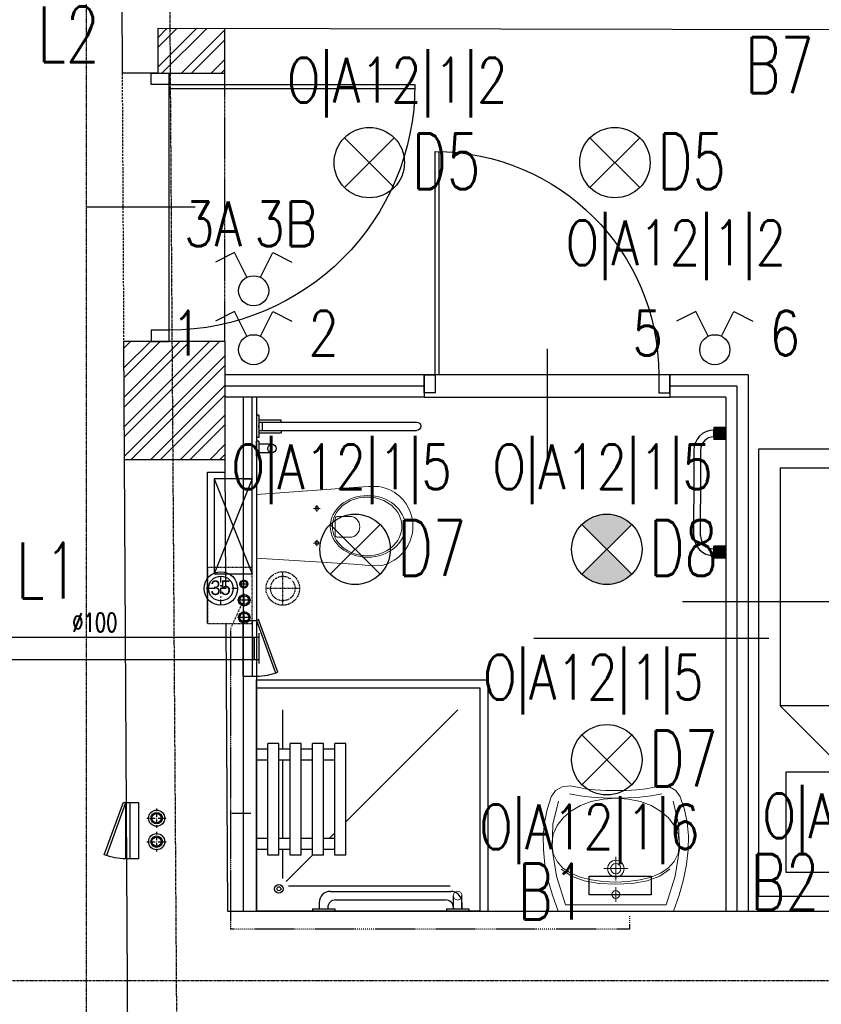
# Model space of a CAD drawing. Header units: inches. Extents: x -281236 to -70395, y 38777 to 102341.
# Tile 182 of 244: x -139046 to -138687, y 59046 to 59487. Entities that reach past the tile are written whole.
import ezdxf
from ezdxf.enums import TextEntityAlignment as Align

# ---------------------------------------------------------------- set-up
doc = ezdxf.new("R2010")
doc.units = ezdxf.units.IN
doc.header["$MEASUREMENT"] = 0
for name, pattern in [('00-inst$0$DASHDOT', [1, 0.5, -0.25, 0, -0.25]), ('CENTER', [2, 1.25, -0.25, 0.25, -0.25]), ('DASHDOT', [1, 0.5, -0.25, 0, -0.25]), ('DASHED', [0.75, 0.5, -0.25]), ('DASHED2', [0.375, 0.25, -0.125]), ('DIVIDE', [31.75, 12.7, -6.35, 0, -6.35, 0, -6.35])]:
    doc.linetypes.add(name, pattern=pattern)
doc.layers.get('0').update_dxf_attribs({"color": 101})
for name, color, linetype in [('Drz---drzwi', 5, 'Continuous'), ('E-90', 6, 'Continuous'), ('E-OPIS-POM', 6, 'Continuous'), ('E35', 6, 'Continuous'), ('Ins-kan', 54, 'Continuous'), ('Ins-went', 141, 'Continuous'), ('Ins-wod', 152, 'Continuous'), ('Mco-piony', 10, 'Continuous'), ('Mw-wc-rury', 160, 'DASHDOT'), ('Os-osie glowne', 8, 'CENTER'), ('piony_K_nr', 240, 'Continuous'), ('Sc-cegla pelna', 32, 'Continuous'), ('Sc-cegla pelna-hatch', 8, 'Continuous'), ('Sc-gazobeton', 45, 'Continuous'), ('Sc-gk', 120, 'Continuous'), ('Sc-gk-hatch', 8, 'Continuous'), ('Sc-nad', 5, 'DASHED2'), ('Sc-nadproza kon', 5, 'DASHED2'), ('stelaż_wc', 64, 'Continuous'), ('Suf-widok', 8, 'Continuous'), ('W-otwor-strop', 126, 'Continuous'), ('Wyp-grzejniki', 56, 'Continuous'), ('Wyp-meble', 155, 'Continuous'), ('Wyp-sanitar', 131, 'Continuous')]:
    doc.layers.add(name, color=color, linetype=linetype)
doc.styles.add('ROMANS', font='romans', dxfattribs={"width": 0.85})
doc.styles.add('tab-bud$0$ROMANS', font='romans', dxfattribs={"width": 0.7})
doc.styles.add('TYTUL2', font='ARIAL.TTF')
doc.linetypes.add('BATTING', pattern='A,0.0001,-0.1,[134,ltypeshp.shx,S=0.1,R=0,X=-0.1,Y=0],-0.2,[134,ltypeshp.shx,S=0.1,R=180,X=0.1,Y=0],-0.1', length=0.4001)
pattern_1 = [(45, (2.823071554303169e-09, 7.275957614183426e-12), (-6.629126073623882, 6.629126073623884), []), (45, (4.419417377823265, 7.275957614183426e-12), (-6.629126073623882, 6.629126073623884), [])]

# ---------------------------------------------------------------- blocks, each defined once
blk = doc.blocks.new('loz033')
blk.add_lwpolyline([(0, 200), (100, 200), (100, 0), (0, 0)], close=True)
for points in [[(86.95023490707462, 164.8447571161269), (86.95023490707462, 189.432731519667), (12.36357108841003, 189.432731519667), (12.36357108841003, 144.4367480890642), (39.3564732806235, 144.4367480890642)], [(9.764482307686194, 114.8447571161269), (59.76448230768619, 164.8447571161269)], [(59.76448230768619, 164.8447571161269), (59.76448230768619, 114.8447571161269), (9.764482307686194, 114.8447571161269)], [(59.76448230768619, 164.8447571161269), (92.63855321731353, 164.8447571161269), (92.63855321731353, 8.301362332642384)], [(9.764482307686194, 8.301362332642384), (9.764482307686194, 114.8447571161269)], [(9.764482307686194, 8.301362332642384), (92.63855321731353, 8.301362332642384)]]:
    blk.add_lwpolyline(points)
blk = doc.blocks.new('_0630_BRODZIK_NIEPELNOSPRAWNI')
for p, q in [((27.5145487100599, -5), (27.5145487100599, 0)), ((32.5145487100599, -5), (32.5145487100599, 0)), ((67.5145487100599, -5.000000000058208), (67.5145487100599, -5.820766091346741e-11)), ((72.5145487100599, -5.000000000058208), (72.5145487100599, -5.820766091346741e-11)), ((25.0145487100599, -10), (25.0145487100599, -5)), ((25.0145487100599, -5), (75.0145487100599, -5)), ((75.0145487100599, -10), (75.0145487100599, -5)), ((27.5145487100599, -11.55817966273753), (14.61417230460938, -11.55817966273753)), ((25.0145487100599, -10), (75.0145487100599, -10)), ((27.5145487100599, -15), (27.5145487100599, -10)), ((32.5145487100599, -15), (32.5145487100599, -10)), ((67.5145487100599, -11.55817966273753), (32.5145487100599, -11.55817966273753)), ((67.5145487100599, -15.00000000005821), (67.5145487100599, -10.00000000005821)), ((72.5145487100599, -15.00000000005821), (72.5145487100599, -10.00000000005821)), ((90.02909742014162, -11.55817966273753), (72.5145487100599, -11.55817966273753)), ((11.24549740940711, -86.65147187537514), (11.24549740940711, -14.30211374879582)), ((25.0145487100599, -25.01347514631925), (13.26359198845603, -13.26302274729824)), ((25.0145487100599, -20), (25.0145487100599, -15)), ((25.0145487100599, -15), (75.0145487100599, -15)), ((75.0145487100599, -20), (75.0145487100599, -15)), ((25.0145487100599, -20), (75.0145487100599, -20)), ((27.5145487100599, -25), (27.5145487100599, -20)), ((32.5145487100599, -25), (32.5145487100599, -20)), ((67.5145487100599, -25.00000000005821), (67.5145487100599, -20.00000000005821)), ((72.5145487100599, -25.00000000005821), (72.5145487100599, -20.00000000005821)), ((1.049999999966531, -25), (0.04999999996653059, -25)), ((1.049999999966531, -25), (1.049999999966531, -35)), ((25.0145487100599, -30), (25.0145487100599, -25)), ((25.0145487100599, -25), (75.0145487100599, -25)), ((75.0145487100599, -30), (75.0145487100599, -25)), ((3.849999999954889, -28.10000000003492), (1.049999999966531, -28.10000000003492)), ((25.0145487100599, -30), (75.0145487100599, -30)), ((27.5145487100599, -35), (27.5145487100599, -30)), ((32.50521209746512, -35), (32.50521209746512, -30)), ((32.5145487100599, -35), (32.5145487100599, -30)), ((67.5145487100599, -35.00000000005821), (67.5145487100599, -30.00000000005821)), ((72.5145487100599, -35.00000000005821), (72.5145487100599, -30.00000000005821)), ((1.049999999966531, -35), (0.04999999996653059, -35)), ((1.549999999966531, -31.90000000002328), (1.049999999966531, -31.90000000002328)), ((8.849999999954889, -33.10000000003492), (8.849999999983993, -86.90000000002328)), ((25.0145487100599, -40), (25.0145487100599, -35)), ((25.0145487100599, -35), (75.0145487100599, -35)), ((32.5145487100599, -32.51315326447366), (32.50521209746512, -32.50381705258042)), ((35.00150217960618, -35), (32.5145487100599, -32.51315326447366)), ((75.0145487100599, -40), (75.0145487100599, -35)), ((5.049999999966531, -35.40000000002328), (5.049999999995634, -84.60000000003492)), ((25.0145487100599, -40), (75.0145487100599, -40)), ((90.02909742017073, -90.02523358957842), (40.00171677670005, -40)), ((1.049999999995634, -85.00000000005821), (0.04999999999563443, -85.00000000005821)), ((1.049999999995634, -85.00000000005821), (1.049999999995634, -95.00000000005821)), ((1.049999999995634, -88.10000000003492), (6.949999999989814, -88.07500000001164)), ((1.549999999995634, -88.10000000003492), (1.049999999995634, -88.10000000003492)), ((1.049999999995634, -91.90000000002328), (6.949999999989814, -91.92500000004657)), ((3.849999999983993, -91.90000000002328), (1.049999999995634, -91.90000000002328))]:
    blk.add_line(p, q)
blk.add_lwpolyline([(0, 0), (100.0000000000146, 0), (100.0000000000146, -100), (0, -100)], close=True)
at = {"linetype": 'DASHED', "ltscale": 0.5}
blk.add_lwpolyline([(103.5000000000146, 0), (103.5000000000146, -103.5), (0, -103.5)], dxfattribs=at)
for points in [[(100.0000000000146, 0), (103.5000000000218, 0)], [(1.049999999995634, -95.00000000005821), (0.0458230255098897, -95.00048435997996)], [(0, -100), (0, -103.5)]]:
    blk.add_lwpolyline(points)
at = {"const_width": 0.35}
blk.add_lwpolyline([(6.949999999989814, -88.07500000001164, 1), (6.949999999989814, -91.92500000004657, 1)], format="xyb", close=True, dxfattribs=at)
for radius in [1.900505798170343, 0.900505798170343]:
    blk.add_circle((9.999999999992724, -10.0000000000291), radius)
for centre, radius, start, end in [((3.849999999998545, -33.10000000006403), 5, 0, 90), ((1.550000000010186, -35.40000000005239), 3.5, 0, 90), ((1.549999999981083, -84.60000000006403), 3.5, 270, 0), ((3.849999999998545, -86.90000000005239), 5, 270, 0)]:
    blk.add_arc(centre, radius, start, end)
blk = doc.blocks.new('_0630_UMYWALKA_NIEPEŁNOSPRAWNY')
at = {"lineweight": 0}
for points in [[(0, -54.0117386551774), (4.599899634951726, -54.03674748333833), (9.416254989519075, -54.29201000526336), (13.64059101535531, -54.72405907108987), (16.46227673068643, -55.27985871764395), (20.39814885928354, -56.01028897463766), (23.99252112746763, -55.5847077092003), (26.92674656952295, -53.96646405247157), (28.8839029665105, -51.11890713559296), (30.72118946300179, -45.50830589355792), (31.91600778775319, -39.68512961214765), (32.47223862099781, -33.64420405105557), (32.39333145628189, -27.38078615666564), (31.68402934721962, -20.88927050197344), (30.34691941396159, -14.16534522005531), (28.38674471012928, -7.203836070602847), (25.80695472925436, 0), (0, 0), (-25.80729967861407, 0), (-28.38717589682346, -7.203836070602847), (-30.34747995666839, -14.16534522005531), (-31.68441741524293, -20.88927050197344), (-32.39406447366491, -27.38078615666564), (-32.47279916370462, -33.64420405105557), (-31.91665456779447, -39.68512961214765), (-30.72183624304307, -45.50830589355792), (-28.88454974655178, -51.11890713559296), (-26.92726399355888, -53.96646405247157), (-23.99286607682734, -55.5847077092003), (-20.39892499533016, -56.01028897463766), (-16.46270791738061, -55.27985871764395), (-13.6410222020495, -54.72405907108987), (-9.417117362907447, -54.29201000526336), (-4.600330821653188, -54.03674748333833), (0, -54.0117386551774)], [(0, -5.72486571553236), (0.6799814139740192, -5.862845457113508), (1.236643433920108, -6.238409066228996), (1.612207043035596, -6.795071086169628), (1.750617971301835, -7.475483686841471), (1.612207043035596, -8.155896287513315), (1.236643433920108, -8.712558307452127), (0.6799814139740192, -9.088121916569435), (0, -9.226532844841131), (-0.6804126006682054, -9.088121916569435), (-1.237074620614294, -8.712558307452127), (-1.613069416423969, -8.155896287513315), (-1.751049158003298, -7.475483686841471), (-1.613069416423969, -6.795071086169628), (-1.237074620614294, -6.238409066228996), (-0.6804126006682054, -5.862845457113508), (0, -5.72486571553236)], [(0, -15.26228416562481), (1.45741102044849, -15.55764704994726), (2.65007341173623, -16.3631037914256), (3.455530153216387, -17.55576618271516), (3.75132422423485, -19.01360838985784), (3.455530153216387, -20.47145059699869), (2.65007341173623, -21.66411298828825), (1.45741102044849, -22.46913854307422), (0, -22.76493261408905), (-1.458273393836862, -22.46913854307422), (-2.650935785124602, -21.66411298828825), (-3.455961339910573, -20.47145059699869), (-3.751755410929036, -19.01360838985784), (-3.455961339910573, -17.55576618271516), (-2.650935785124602, -16.3631037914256), (-1.458273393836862, -15.55764704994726), (0, -15.26228416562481)], [(0, -16.7127961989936), (0.8938500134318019, -16.89389460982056), (1.62557383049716, -17.38803455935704), (2.119282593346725, -18.11932718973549), (2.300812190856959, -19.01360838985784), (2.119282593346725, -19.90788958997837), (1.62557383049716, -20.63918222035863), (0.8938500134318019, -21.13289098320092), (0, -21.31442058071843), (-0.8942812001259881, -21.13289098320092), (-1.626005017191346, -20.63918222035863), (-2.119713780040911, -19.90788958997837), (-2.301243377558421, -19.01360838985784), (-2.119713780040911, -18.11932718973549), (-1.626005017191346, -17.38803455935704), (-0.8942812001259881, -16.89389460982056), (0, -16.7127961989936)]]:
    blk.add_lwpolyline(points, close=True, dxfattribs=at)
for points in [[(25.67371804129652, -49.28205182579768), (28.13622524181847, -38.98402005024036), (28.45228508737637, -27.73996467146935), (26.58697145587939, -15.64647150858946), (22.50665178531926, -2.800988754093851), (0, -2.800988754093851), (-22.50729856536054, -2.800988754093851), (-26.5875751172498, -15.64647150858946), (-28.45275939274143, -27.73996467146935), (-28.13691514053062, -38.98402005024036), (-25.67414922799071, -49.28205182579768)], [(0, -10.72835609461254), (0, -4.223042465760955)], [(-3.252872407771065, -7.475483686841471), (3.252441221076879, -7.475483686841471)], [(-28.44758515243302, -30.13650030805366), (-27.85733368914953, -25.83196355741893), (-26.16923778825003, -22.21948144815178), (-23.50734986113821, -19.26197192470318), (-19.99585167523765, -16.9240776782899), (-15.75858004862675, -15.16871665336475), (-10.91980298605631, -13.9596691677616), (-5.60370225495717, -13.26114672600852), (0.06597156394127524, -13.03606727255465), (5.73521419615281, -13.26114672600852), (11.05174611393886, -13.9596691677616), (15.8905231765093, -15.16871665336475), (20.12736361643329, -16.9240776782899), (23.63894803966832, -19.26197192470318), (26.30066349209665, -22.21948144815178), (27.98875939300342, -25.83196355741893), (28.5794851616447, -30.13650030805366)], [(-24.25731287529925, -18.74152958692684), (-19.75102387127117, -15.71287425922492), (-14.00796207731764, -13.62765541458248), (-7.309045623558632, -12.42335098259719), (0.06597156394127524, -12.03571414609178), (7.440557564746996, -12.42335098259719), (14.13947401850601, -13.62765541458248), (19.88244957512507, -15.71287425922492), (24.38878169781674, -18.74152958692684)], [(-0.0004311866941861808, -24.2645999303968), (-0.0004311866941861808, -13.76261684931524)], [(5.341109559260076, -19.01360838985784), (-5.341540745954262, -19.01360838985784)], [(-28.44758515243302, -30.13650030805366), (-27.86082630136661, -34.41559704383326), (-26.18187155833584, -38.32602915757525), (-23.53291923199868, -41.80570576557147), (-20.03616763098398, -44.79253598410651), (-15.81377194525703, -47.22356655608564), (-10.98793048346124, -49.03713778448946), (-5.681315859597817, -50.17115878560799), (-0.01509153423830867, -50.56310748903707), (5.658031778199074, -50.17115878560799), (10.98361861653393, -49.03713778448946), (15.83490009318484, -47.22356655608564), (20.08683206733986, -44.79253598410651), (23.6135080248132, -41.80570576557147), (26.28815907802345, -38.32602915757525), (27.98530989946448, -34.41559704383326), (28.5794851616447, -30.13650030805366)], [(20.64392527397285, -52.50560353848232), (15.93666015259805, -51.6337440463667), (10.85555616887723, -51.0779443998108), (5.511428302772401, -50.7403252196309), (0.01509153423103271, -50.52343831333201), (-5.481245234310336, -50.7403252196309), (-10.82537310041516, -51.0779443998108), (-15.90647708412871, -51.6337440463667), (-20.61369908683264, -52.50560353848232)]]:
    blk.add_lwpolyline(points, dxfattribs=at)
at = {"lineweight": 0, "const_width": 0.2824945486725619}
for points in [[(-0.1276312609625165, -20.35201188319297), (-0.1276312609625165, -20.35201188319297)], [(-0.07459529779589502, -21.39332774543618), (-0.07459529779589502, -21.39332774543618)]]:
    blk.add_lwpolyline(points, dxfattribs=at)
blk = doc.blocks.new('_0630_DRZWI_100')
at = {"ltscale": 25}
for p, q in [((-4, -5), (-4, 0)), ((-4, 0), (-4, -5)), ((4, 0), (-4, 0)), ((4, -5), (4, 0)), ((4, -5), (4, 0)), ((-4, -105), (-4, -5)), ((-4, -5), (4, -5)), ((-15.69999999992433, -55), (32.89999999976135, -55)), ((-4, -105), (4, -105)), ((-4, -110), (-4, -105)), ((4, -105), (4, -110)), ((4, -105), (4, -110)), ((4, -110), (-4, -110))]:
    blk.add_line(p, q, dxfattribs=at)
at = {"ltscale": 7}
for p, q in [((-4, -5), (-104, -4.999999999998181)), ((-4, -6.799999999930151), (-103.9837986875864, -6.799999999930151))]:
    blk.add_line(p, q, dxfattribs=at)
blk.add_arc((-4, -5), 100, 180, 270)
blk = doc.blocks.new('_GJKHGJ')
at = {"ltscale": 25}
for p, q in [((-8, -5), (-8, 0)), ((-8, 0), (-8, -5)), ((0, 0), (-8, 0)), ((0, -5), (0, 0)), ((0, -5), (0, 0)), ((-8, -115), (-7.999999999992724, -4.999999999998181)), ((-8, -5), (0, -5)), ((-19.69999999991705, -60), (28.89999999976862, -60)), ((-8, -115), (0, -115)), ((-8, -120), (-8, -115)), ((0, -115), (0, -120)), ((0, -115), (0, -120)), ((0, -120), (-8, -120))]:
    blk.add_line(p, q, dxfattribs=at)
at = {"ltscale": 7}
for p, q in [((-8, -5), (-118, -4.999999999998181)), ((-8, -6.799999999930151), (-117.985271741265, -6.799999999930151))]:
    blk.add_line(p, q, dxfattribs=at)
blk.add_arc((-8, -5), 110, 180, 270)
blk = doc.blocks.new('_0630_WC_NIEPEŁNOSPRAWNY')
at = {"lineweight": 0}
for p, q in [((-14.26044946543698, 0), (-17.49471912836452, -45.69999999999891)), ((-14.26044946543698, 0), (14.26044946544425, 0)), ((14.26044946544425, 0), (17.1525273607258, -45.70464459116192)), ((-8.009799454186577, -26.98395776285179), (-8.009799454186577, -25.53926559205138)), ((7.490200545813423, -26.98395776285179), (7.490200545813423, -25.53926559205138)), ((-8.009799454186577, -26.98395776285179), (-9.420152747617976, -26.98395776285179)), ((-8.009799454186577, -26.98395776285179), (-6.526574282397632, -26.98395776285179)), ((-8.009799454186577, -26.98395776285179), (-8.009799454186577, -28.40553939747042)), ((7.490200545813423, -26.98395776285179), (6.079847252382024, -26.98395776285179)), ((7.490200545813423, -26.98395776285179), (8.973425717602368, -26.98395776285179)), ((7.490200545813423, -26.98395776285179), (7.490200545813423, -28.40553939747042)), ((-3.49908735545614, -35.21439024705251), (4.000928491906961, -35.21439024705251)), ((-4.440070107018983, -36.51248908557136), (-4.440070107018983, -41.76659104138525)), ((4.941911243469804, -36.51248908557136), (4.941911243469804, -41.76659104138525)), ((-17.49471912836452, -45.69999999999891), (-17.82067442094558, -50.14040847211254)), ((17.1525273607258, -45.70464459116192), (17.52067442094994, -50.14040847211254)), ((-17.82067442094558, -50.14040847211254), (-17.76542065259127, -54.69174354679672)), ((17.52067442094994, -50.14040847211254), (17.46542065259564, -54.69174354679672)), ((-17.76542065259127, -54.69174354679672), (-17.50824460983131, -56.08355764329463)), ((-17.50824460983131, -56.08355764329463), (-17.11556934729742, -57.5270070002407)), ((17.50824460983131, -56.08355764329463), (17.1155693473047, -57.5270070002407)), ((17.46542065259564, -54.69174354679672), (17.50824460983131, -56.08355764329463)), ((-17.11556934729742, -57.5270070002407), (-16.60128430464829, -58.93290689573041)), ((-16.60128430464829, -58.93290689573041), (-15.96901805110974, -60.29133791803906)), ((-15.96901805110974, -60.29133791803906), (-15.22323157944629, -61.59271557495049)), ((-15.22323157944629, -61.59271557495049), (-14.36918683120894, -62.82785791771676)), ((15.22323157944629, -61.59271557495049), (14.36918683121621, -62.82785791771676)), ((15.96901805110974, -60.29133791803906), (15.22323157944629, -61.59271557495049)), ((16.60128430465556, -58.93290689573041), (15.96901805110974, -60.29133791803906)), ((17.1155693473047, -57.5270070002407), (16.60128430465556, -58.93290689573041)), ((-14.36918683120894, -62.82785791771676), (-13.41290957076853, -63.98805032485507)), ((-13.41290957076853, -63.98805032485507), (-11.77135984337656, -65.59644362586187)), ((-11.77135984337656, -65.59644362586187), (-10.00146959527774, -66.94005631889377)), ((11.77135984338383, -65.59644362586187), (10.00146959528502, -66.94005631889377)), ((13.41290957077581, -63.98805032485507), (11.77135984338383, -65.59644362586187)), ((14.36918683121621, -62.82785791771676), (13.41290957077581, -63.98805032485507)), ((-10.00146959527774, -66.94005631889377), (-8.710203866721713, -67.72472016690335)), ((-8.710203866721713, -67.72472016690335), (-6.538240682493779, -68.77378328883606)), ((-6.538240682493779, -68.77378328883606), (-5.069820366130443, -69.2455219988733)), ((-5.069820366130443, -69.2455219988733), (-3.019381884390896, -69.72479742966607)), ((-3.019381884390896, -69.72479742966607), (-1.515462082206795, -69.92252014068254)), ((-1.515462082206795, -69.92252014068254), (0, -69.99537917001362)), ((1.515462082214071, -69.92252014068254), (0, -69.99537917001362)), ((3.019381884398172, -69.72479742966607), (1.515462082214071, -69.92252014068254)), ((5.069820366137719, -69.2455219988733), (3.019381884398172, -69.72479742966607)), ((6.538240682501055, -68.77378328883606), (5.069820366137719, -69.2455219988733)), ((8.710203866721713, -67.72472016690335), (6.538240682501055, -68.77378328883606)), ((10.00146959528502, -66.94005631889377), (8.710203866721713, -67.72472016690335))]:
    blk.add_line(p, q, dxfattribs=at)
for centre, radius, start, end in [((-3.244368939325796, -36.38913916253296), 1.202046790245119, 102.2339496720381, 185.8898644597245), ((3.746210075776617, -36.38913916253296), 1.20204679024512, 354.1101355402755, 77.7660503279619), ((0.2509205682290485, -41.5369819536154), 4.696606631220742, 182.8022099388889, 357.197790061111)]:
    blk.add_arc(centre, radius, start, end, dxfattribs=at)
for centre, major_axis, ratio, start_param in [((-8.009799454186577, -26.98395776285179), (0.5985531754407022, 0.5985531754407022), 0.999999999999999, 5.497787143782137), ((7.490200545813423, -26.98395776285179), (0.598553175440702, 0.5985531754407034), 0.9999999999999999, 5.497787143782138)]:
    blk.add_ellipse(centre, major_axis=major_axis, ratio=ratio, start_param=start_param, end_param=11.78097245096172, dxfattribs=at)
for centre, major_axis, ratio in [((0.05375849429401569, -49.75009780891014), (0, -16.75), 0.8235294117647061), ((0.05375849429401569, -49.50009780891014), (0, -15.54479430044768), 0.845174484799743)]:
    blk.add_ellipse(centre, major_axis=major_axis, ratio=ratio, dxfattribs=at)
blk = doc.blocks.new('_0630_BARIERKA_NIEPEŁNOSPRAWNY')
for p, q in [((0, 13.30230256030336), (0, 6.697697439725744)), ((1, 13.30230256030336), (0, 13.30230256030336)), ((1, 6.69769743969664), (1, 13.30230256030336)), ((1, 8.065471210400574), (1, 11.86547121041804)), ((6.900000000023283, 11.86547121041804), (1, 11.86547121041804)), ((1, 6.69769743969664), (0, 6.697697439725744)), ((0, -5), (0, 5)), ((6.900000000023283, 8.065471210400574), (1, 8.065471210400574)), ((1, -5), (1, 5)), ((0.9952869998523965, 2.900000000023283), (10.9952869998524, 2.900000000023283)), ((0.9952869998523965, 1.907713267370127), (71.63479023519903, 1.907713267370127)), ((0.9952869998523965, 0.6000000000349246), (0.9952869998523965, -0.3999999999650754)), ((2.744808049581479, 1.900000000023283), (2.744808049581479, -1.899999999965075)), ((10.9952869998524, 1.900000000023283), (10.9952869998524, 2.900000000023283)), ((0.9952869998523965, -1.892286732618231), (71.63479023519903, -1.892286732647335)), ((0.9952869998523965, -1.899999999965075), (10.9952869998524, -1.899999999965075)), ((0.9952869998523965, -2.899999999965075), (10.9952869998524, -2.899999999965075)), ((10.9952869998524, -1.899999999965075), (10.9952869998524, -2.899999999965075))]:
    blk.add_line(p, q)
for points in [[(1, 5), (0, 5)], [(1, -5), (0, -5)]]:
    blk.add_lwpolyline(points)
for centre, radius, start, end in [((6.900000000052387, 9.965471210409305), 1.9, 90, 270), ((6.900000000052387, 9.965471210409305), 1.9, 90, 270), ((6.900000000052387, 9.965471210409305), 1.9, 270, 90), ((71.63479023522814, 0.007713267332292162), 1.900000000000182, 270, 90)]:
    blk.add_arc(centre, radius, start, end)
blk = doc.blocks.new('rewizja')
at = {"layer": 'Wyp-meble'}
for p, q in [((-25.0000000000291, 5.999999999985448), (-25, -2.91038304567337e-11)), ((-25.0000000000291, 6), (-5.820766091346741e-11, 6)), ((-2.91038304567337e-11, 5.999999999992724), (0, 0)), ((-25, 3.999999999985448), (-25, 1.999999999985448)), ((0, 1.999999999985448), (-25, 1.999999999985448)), ((0, -1.455191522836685e-11), (-25, -1.455191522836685e-11))]:
    blk.add_line(p, q, dxfattribs=at)
blk.add_lwpolyline([(-23.15029537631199, -9.490196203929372), (0.3420201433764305, -0.9396926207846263), (0, 0), (-23.49231551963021, -8.550503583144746)], close=True, dxfattribs=at)
blk.add_arc((-2.91038304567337e-11, -1.455191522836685e-11), 25, 180, 202.2924427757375, dxfattribs=at)
blk = doc.blocks.new('pion_woda')
at = {"layer": 'Ins-wod'}
for p, q in [((3, 0), (-3, 0)), ((0, 3), (0, -3))]:
    blk.add_line(p, q, dxfattribs=at)
for centre, radius in [((0, 0.02268880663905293), 2.550088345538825), ((0, 0), 2)]:
    blk.add_circle(centre, radius, dxfattribs=at)
blk = doc.blocks.new('pion_mały')
at = {"layer": 'Ins-wod'}
for p, q in [((0, 2.084117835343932), (0, -2.115882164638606)), ((2.100000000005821, -0.01588216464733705), (-2.099999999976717, -0.01588216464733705))]:
    blk.add_line(p, q, dxfattribs=at)
for centre, radius in [((0, 0), 1.785061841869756), ((0, -0.01588216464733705), 1.399999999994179)]:
    blk.add_circle(centre, radius, dxfattribs=at)
blk = doc.blocks.new('WW_piony')
for name, p in [('pion_mały', (0, 0)), ('pion_woda', (7.182069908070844, 0.1177387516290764)), ('pion_woda', (14.9266008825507, 0.1457221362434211))]:
    blk.add_blockref(name, p)
blk = doc.blocks.new('_gslkflhklgj')
at = {"linetype": '00-inst$0$DASHDOT', "ltscale": 5}
for p, q in [((2.764863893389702e-10, -7.499999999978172), (-2.983142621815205e-10, 7.500000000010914)), ((7.499999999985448, 3.074092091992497e-10), (-7.500000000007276, -2.801243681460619e-10))]:
    blk.add_line(p, q, dxfattribs=at)
for centre, radius in [((-1.455191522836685e-11, 1.637090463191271e-11), 7.5), ((0, 0), 5.5)]:
    blk.add_circle(centre, radius)
blk = doc.blocks.new('pco')
at = {"layer": 'Mco-piony', "color": 9, "linetype": 'DASHDOT', "ltscale": 3}
for p, q in [((-2604.832822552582, -19.79275673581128), (-2604.832822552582, -8.89275673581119)), ((-2599.382822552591, -14.34276699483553), (-2610.282822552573, -14.34276699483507))]:
    blk.add_line(p, q, dxfattribs=at)
at = {"layer": 'Mco-piony', "color": 9}
blk.add_circle((-2604.832822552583, -14.34275673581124), 4.529712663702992, dxfattribs=at)
at = {"layer": 'Mco-piony'}
blk.add_circle((-2604.832822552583, -14.34275673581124), 3.2, dxfattribs=at)
at = {"layer": 'Mco-piony', "color": 8}
blk.add_circle((-2604.832822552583, -14.34275673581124), 2.6, dxfattribs=at)
blk = doc.blocks.new('g-1')
at = {"layer": 'Wyp-grzejniki', "ltscale": 10}
h = blk.add_hatch(color=256, dxfattribs=at)
h.paths.add_polyline_path([(0.04198095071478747, 0), (-5.358019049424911, 9.888899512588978e-07), (-5.358020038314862, -5.399999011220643), (0.04197996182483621, -5.400000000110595)])
edge = h.paths.add_edge_path(flags=16)
edge.add_line((-5.358019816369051, -4.20012131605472), (-5.358019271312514, -1.199876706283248))
blk.add_hatch(color=256, dxfattribs=at).paths.add_polyline_path([(-0.01600215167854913, -58.58515187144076), (-0.0160011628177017, -53.18515187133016), (-5.416001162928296, -53.18515088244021), (-5.416002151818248, -58.58515088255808)])
at = {"layer": 'Wyp-grzejniki'}
for p, q in [((-5.400000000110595, 9.888899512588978e-07), (-5.400000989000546, -5.399999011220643)), ((0, 0), (-5.400000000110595, 9.888899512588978e-07)), ((0, 0), (-9.888899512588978e-07, -5.400000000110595)), ((-5.400000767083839, -4.20012131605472), (-5.400000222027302, -1.199876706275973)), ((-5.400000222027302, -1.199876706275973), (-5.400000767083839, -4.20012131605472)), ((-9.888899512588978e-07, -5.400000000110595), (-5.400000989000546, -5.399999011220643)), ((-14.30616789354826, -10.19938590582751, -1.243458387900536e-08), (-14.30617230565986, -34.29257331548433, -1.239034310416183e-08)), ((-11.30616789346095, -10.19938645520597, -1.243458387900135e-08), (-11.30617230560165, -34.29257386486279, -1.239034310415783e-08)), ((-14.30617488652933, -48.38576072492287, -1.236446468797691e-08), (-14.30617230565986, -34.29257331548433, -1.239034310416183e-08)), ((-11.30617488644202, -48.38576127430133, -1.23644646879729e-08), (-11.30617230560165, -34.29257386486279, -1.239034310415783e-08)), ((-5.400010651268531, -58.58515088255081), (-5.400009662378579, -53.18515088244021)), ((-9.662267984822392e-06, -53.18515187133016), (-5.400009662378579, -53.18515088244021)), ((-5.400010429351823, -57.38527318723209), (-5.400009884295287, -54.38502857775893)), ((-1.065115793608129e-05, -58.58515187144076), (-9.662267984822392e-06, -53.18515187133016)), ((-1.065115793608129e-05, -58.58515187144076), (-5.400010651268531, -58.58515088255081))]:
    blk.add_line(p, q, dxfattribs=at)
for centre, radius, start, end in [((-5.306167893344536, -10.19938755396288, -1.243458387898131e-08), 9.00000000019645, 90.5973659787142, 179.9999895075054), ((-5.306167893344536, -10.19938755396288, -1.243458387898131e-08), 6.000000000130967, 90.8960744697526, 179.9999895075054), ((-5.306174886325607, -48.38576237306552, -1.236446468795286e-08), 9.00000000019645, 179.9999895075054, 269.4026135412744), ((-5.306174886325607, -48.38576237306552, -1.236446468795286e-08), 6.000000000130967, 179.9999895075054, 269.1039052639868)]:
    blk.add_arc(centre, radius, start, end, dxfattribs=at)

msp = doc.modelspace()

# ---------------------------------------------------------------- hatches: boundary and pattern name
at = {"layer": 'E35'}
h = msp.add_hatch(color=256, dxfattribs=at)
edge = h.paths.add_edge_path()
edge.add_line((-138783.3778107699, 59249.47334483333), (-138794.5147425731, 59260.61027663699))
edge.add_ellipse((-138783.3778107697, 59249.47334483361), major_axis=(11.1369318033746, -11.13693180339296), ratio=1, start_angle=90.00000000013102, end_angle=180.0000000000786, ccw=False)
edge.add_line((-138772.2408789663, 59260.61027663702), (-138783.3778107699, 59249.47334483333))
edge = h.paths.add_edge_path()
edge.add_line((-138794.5147425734, 59238.33641302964), (-138783.3778107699, 59249.47334483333))
edge.add_line((-138783.3778107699, 59249.47334483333), (-138772.2408789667, 59238.33641302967))
edge.add_ellipse((-138783.3778107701, 59249.47334483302), major_axis=(11.13693180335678, -11.13693180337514), ratio=1, start_angle=-89.99999999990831, end_angle=1.1789325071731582e-10, ccw=False)
at = {"layer": 'Sc-cegla pelna-hatch'}
h = msp.add_hatch(dxfattribs=at)
h.set_pattern_fill('ANSI32', color=256, scale=25, style=0)
h.set_pattern_definition(pattern_1)
h.paths.add_polyline_path([(-138978.7702415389, 59482.53161874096), (-138984.3813637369, 59482.54234718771), (-138984.271039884, 59462.54234718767), (-138978.6367019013, 59462.54234718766)])
h.paths.add_polyline_path([(-138954.2765516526, 59482.48478688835), (-138978.7702415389, 59482.53161874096), (-138978.6367019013, 59462.54234718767), (-138954.3146815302, 59462.54234718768)])
h = msp.add_hatch(dxfattribs=at)
h.set_pattern_fill('ANSI32', color=256, scale=25, style=0)
h.set_pattern_definition(pattern_1)
h.paths.add_polyline_path([(-138977.8350340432, 59342.54234718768), (-138999.6093401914, 59342.54234718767), (-138999.316981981, 59289.54234718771), (-138977.4809640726, 59289.54234718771)])
h.paths.add_polyline_path([(-138954.3158023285, 59342.54234718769), (-138977.8350340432, 59342.54234718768), (-138977.4809640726, 59289.54234718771), (-138954.3162973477, 59289.54234718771), (-138954.3160358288, 59317.54228348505)])

# ---------------------------------------------------------------- linework, layer by layer
at = {"layer": 'E-OPIS-POM'}
msp.add_line((-138710.870703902, 59209.55807873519), (-138816.0589512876, 59209.55807873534), dxfattribs=at)
at = {"layer": 'E35'}
for p, q in [((-138878.5416924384, 59433.67927950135), (-138900.8155560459, 59411.40541589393)), ((-138878.5416924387, 59411.40541589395), (-138900.8155560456, 59433.6792795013)), ((-138768.6378734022, 59433.67927950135), (-138790.9117370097, 59411.40541589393)), ((-138768.6378734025, 59411.40541589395), (-138790.9117370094, 59433.6792795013)), ((-138950.0049757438, 59382.26071668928), (-138958.5406427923, 59377.98668018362)), ((-138944.4791029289, 59371.22501064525), (-138950.0049757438, 59382.26071668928)), ((-138938.4347025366, 59371.22501064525), (-138932.9088297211, 59382.26071668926)), ((-138932.9088297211, 59382.26071668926), (-138924.3731626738, 59377.98668018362)), ((-138950.0049757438, 59355.86381165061), (-138958.5406427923, 59351.58977514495)), ((-138944.4791029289, 59344.82810560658), (-138950.0049757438, 59355.86381165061)), ((-138938.4347025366, 59344.82810560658), (-138932.9088297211, 59355.86381165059)), ((-138932.9088297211, 59355.86381165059), (-138924.3731626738, 59351.58977514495)), ((-138743.5955559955, 59355.86381165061), (-138752.131223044, 59351.58977514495)), ((-138738.0696831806, 59344.82810560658), (-138743.5955559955, 59355.86381165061)), ((-138732.0252827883, 59344.82810560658), (-138726.4994099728, 59355.86381165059)), ((-138726.4994099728, 59355.86381165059), (-138717.9637429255, 59351.58977514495)), ((-138884.8824696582, 59260.61027663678), (-138907.1563332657, 59238.33641302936)), ((-138884.8824696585, 59238.33641302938), (-138907.1563332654, 59260.61027663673)), ((-138772.2408789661, 59260.61027663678), (-138794.5147425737, 59238.33641302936)), ((-138772.2408789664, 59238.33641302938), (-138794.5147425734, 59260.61027663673)), ((-138379.0858127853, 59226.03398423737), (-138749.4628934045, 59226.03398423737)), ((-138772.2408789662, 59166.4111165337), (-138794.5147425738, 59144.13725292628)), ((-138772.2408789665, 59144.13725292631), (-138794.5147425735, 59166.41111653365))]:
    msp.add_line(p, q, dxfattribs=at)
msp.add_lwpolyline([(-138791.2266419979, 59094.8885176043), (-138791.2266419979, 59103.16315950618), (-138763.5283261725, 59103.16315950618), (-138763.5283261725, 59094.8885176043)], close=True, dxfattribs=at)
for centre, radius in [((-138889.6786242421, 59422.5423476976), 15.74999999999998), ((-138779.774805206, 59422.5423476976), 15.74999999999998), ((-138941.456902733, 59365.18938259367), 6.750000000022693), ((-138941.456902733, 59338.79247755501), 6.750000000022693), ((-138735.0474829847, 59338.79247755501), 6.750000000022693), ((-138896.019401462, 59249.47334483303), 15.74999999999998), ((-138783.3778107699, 59249.47334483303), 15.74999999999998), ((-138783.37781077, 59155.27418472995), 15.74999999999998)]:
    msp.add_circle(centre, radius, dxfattribs=at)
at = {"layer": 'Ins-kan', "linetype": 'DASHED2', "ltscale": 0.3}
for p, q in [((-138928.3825706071, 59224.4503381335), (-138928.3825706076, 59239.45033813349)), ((-138920.8825706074, 59231.95033813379), (-138935.8825706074, 59231.9503381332))]:
    msp.add_line(p, q, dxfattribs=at)
for centre, radius in [((-138928.3825706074, 59231.95033813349), 7.5), ((-138928.3825706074, 59231.95033813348), 5.5)]:
    msp.add_circle(centre, radius, dxfattribs=at)
at = {"layer": 'Ins-went'}
for p, q in [((-139065.6270408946, 59210.17430595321), (-138940.1270408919, 59210.17430595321)), ((-138941.1270408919, 59210.17430595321), (-138941.1270408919, 59200.17430595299)), ((-138941.1270408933, 59200.17430595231), (-138941.1270408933, 59210.17430595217)), ((-138941.1270408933, 59210.17430595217), (-138939.1270408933, 59210.17430595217)), ((-138939.1270408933, 59211.92430595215), (-138939.1270408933, 59198.42430595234)), ((-139065.6270408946, 59200.17430595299), (-138940.1270408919, 59200.17430595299)), ((-138941.1270408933, 59200.17430595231), (-138939.1270408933, 59200.17430595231))]:
    msp.add_line(p, q, dxfattribs=at)
at = {"layer": 'Mw-wc-rury', "ltscale": 0.8}
for p, q in [((-138946.7750394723, 59225.06113925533), (-138951.8367272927, 59213.92874508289)), ((-138951.8367272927, 59213.92874508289), (-138951.8367272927, 59079.41264664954)), ((-138951.8367272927, 59213.15838576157), (-138951.8367272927, 59079.41264664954)), ((-138942.7199072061, 59131.22842051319), (-138951.8367272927, 59131.22842051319)), ((-138773.273887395, 59085.33765860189), (-138773.273887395, 59079.41264664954)), ((-138773.273887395, 59079.41264664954), (-138951.8367272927, 59079.41264664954))]:
    msp.add_line(p, q, dxfattribs=at)
at = {"layer": 'Os-osie glowne'}
msp.add_line((-138968.4861177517, 57943.12244571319), (-138996.2871790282, 62104.6056831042), dxfattribs=at)
msp.add_lwpolyline([(-143199.3964914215, 59056.54256131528), (-138010.8801488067, 59056.54256131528)], dxfattribs=at)
at = {"layer": 'Sc-cegla pelna'}
for p, q in [((-139001.5786209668, 59700.54234718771), (-139000.2700158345, 59462.54234718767)), ((-138461.3678905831, 59481.54234718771), (-138984.3813637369, 59482.54234718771)), ((-138984.3813637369, 59482.54234718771), (-138984.271039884, 59462.54234718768)), ((-138984.271039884, 59462.54234718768), (-139000.2700158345, 59462.54234718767)), ((-138954.3162973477, 59289.54234718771), (-138999.316981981, 59289.54234718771)), ((-138962.1364554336, 59283.96242635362), (-138954.2857563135, 59284.00573232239)), ((-138962.1364554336, 59216.34821176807), (-138962.1364554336, 59283.96242635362)), ((-138953.2020264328, 59087.54234718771), (-138459.1945106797, 59087.54234718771))]:
    msp.add_line(p, q, dxfattribs=at)
for points in [[(-138999.316981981, 59289.54234718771), (-138997.8827718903, 59029.54234679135)], [(-138954.3162973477, 59289.54234718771), (-138953.9973510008, 59231.72233123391)], [(-138953.912544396, 59216.34821176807), (-138953.2020264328, 59087.54234718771)]]:
    msp.add_lwpolyline(points, dxfattribs=at)
at = {"layer": 'Sc-gazobeton'}
for p, q in [((-138954.3146815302, 59462.54234718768), (-138954.2765516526, 59482.48478688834)), ((-138984.271039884, 59462.54234718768), (-138954.3146815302, 59462.54234718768)), ((-138954.3158023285, 59342.54234718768), (-138999.6093401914, 59342.54234718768)), ((-138999.6093401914, 59342.54234718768), (-138999.316981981, 59289.54234718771)), ((-138954.3158023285, 59342.54234718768), (-138954.3160358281, 59317.5423471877)), ((-138954.3160358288, 59317.54228348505), (-138954.3162973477, 59289.54234718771))]:
    msp.add_line(p, q, dxfattribs=at)
at = {"layer": 'Sc-gk'}
for p, q in [((-138865.1364554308, 59327.54234718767), (-138954.3159424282, 59327.54234718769)), ((-138865.1364554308, 59327.54234718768), (-138865.1364554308, 59317.54230882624)), ((-138720.1364554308, 59327.54234718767), (-138755.1364554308, 59327.54234718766)), ((-138755.1364554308, 59327.54234718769), (-138755.1364554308, 59317.54234008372)), ((-138720.1364554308, 59327.54234718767), (-138720.1364554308, 59087.54234718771)), ((-138865.1364554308, 59317.54230882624), (-138954.3160358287, 59317.54228348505)), ((-138946.1364554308, 59317.5423471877), (-138946.1364554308, 59087.54234718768)), ((-138940.1364554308, 59317.5423471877), (-138940.1364554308, 59087.54234718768)), ((-138730.1364554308, 59317.5423471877), (-138755.1364554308, 59317.54234008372)), ((-138730.1364554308, 59317.5423471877), (-138730.1364554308, 59087.54234718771))]:
    msp.add_line(p, q, dxfattribs=at)
at = {"layer": 'Sc-gk-hatch', "linetype": 'BATTING', "ltscale": 0.22}
for p, q in [((-138865.1364554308, 59322.54234718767), (-138954.3159424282, 59322.54234718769)), ((-138725.1364554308, 59322.54234718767), (-138755.1364554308, 59322.54234718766)), ((-138725.1364554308, 59322.54234718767), (-138725.1364554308, 59087.54234718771))]:
    msp.add_line(p, q, dxfattribs=at)
at = {"layer": 'Sc-nad'}
msp.add_line((-138865.1364554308, 59317.54230882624), (-138755.1364554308, 59317.54234008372), dxfattribs=at)
at = {"layer": 'Sc-nadproza kon', "ltscale": 4}
msp.add_lwpolyline([(-139000.2700158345, 59462.54234718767), (-138999.6093401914, 59342.54234718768)], dxfattribs=at)
at = {"layer": 'Sc-nadproza kon', "linetype": 'DASHDOT', "ltscale": 0.5}
msp.add_lwpolyline([(-138954.3158023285, 59342.54234718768), (-138954.3146815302, 59462.54234718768)], dxfattribs=at)
at = {"layer": 'stelaż_wc', "ltscale": 5}
for p, q in [((-138942.1364554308, 59281.04228694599), (-138959.1364554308, 59238.54228694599)), ((-138959.1364554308, 59281.04228694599), (-138942.1364554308, 59238.54228694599))]:
    msp.add_line(p, q, dxfattribs=at)
for points in [[(-138942.1364554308, 59281.04228694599), (-138942.1364554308, 59317.54228694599), (-138946.1364554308, 59317.54228694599), (-138946.1364554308, 59281.04228694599)], [(-138942.1364554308, 59238.54228694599), (-138942.1364554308, 59281.04228694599), (-138959.1364554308, 59281.04228694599), (-138959.1364554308, 59238.54228694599)]]:
    msp.add_lwpolyline(points, close=True, dxfattribs=at)
at = {"layer": 'Suf-widok', "linetype": 'DIVIDE', "ltscale": 0.02}
msp.add_lwpolyline([(-139016.2370523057, 61051.50138197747), (-139186.6515189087, 61051.50138197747), (-139186.6515189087, 58629.50487772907), (-139016.2370523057, 58629.50487772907)], close=True, dxfattribs=at)
at = {"layer": 'W-otwor-strop', "linetype": 'DASHED2', "ltscale": 0.3}
msp.add_lwpolyline([(-138942.1364554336, 59241.34821176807), (-138962.1364554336, 59241.34821176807), (-138962.1364554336, 59216.34821176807), (-138942.1364554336, 59216.34821176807)], close=True, dxfattribs=at)
msp.add_lwpolyline([(-138942.1364554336, 59241.34821176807), (-138962.1364554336, 59241.34821176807), (-138962.1364554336, 59216.34821176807), (-138942.1364554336, 59216.34821176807)], close=True, dxfattribs=at)
msp.add_lwpolyline([(-138942.1364554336, 59241.34821176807), (-138962.1364554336, 59241.34821176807), (-138962.1364554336, 59216.34821176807), (-138942.1364554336, 59216.34821176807)], close=True, dxfattribs=at)

# ---------------------------------------------------------------- block references
for name, p, rotation in [('WW_piony', (-138945.7852951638, 59233.90858637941), 270), ('rewizja', (-138940.1364554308, 59217.67430595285), 90)]:
    msp.add_blockref(name, p, dxfattribs=dict(rotation=rotation))
at = {"xscale": -1, "rotation": 270}
msp.add_blockref('rewizja', (-138998.7812728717, 59135.94421317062), dxfattribs=at)
at = {"layer": 'Drz---drzwi', "xscale": -1}
msp.add_blockref('_GJKHGJ', (-138987.247806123, 59462.54234718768), dxfattribs=at)
at = {"layer": 'Drz---drzwi', "xscale": -1, "rotation": 90}
msp.add_blockref('_0630_DRZWI_100', (-138865.1364554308, 59323.54234718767), dxfattribs=at)
at = {"layer": 'Ins-kan', "color": 1}
msp.add_blockref('_gslkflhklgj', (-138956.1194934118, 59231.95033813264), dxfattribs=at)
at = {"layer": 'Mco-piony', "xscale": 0.799999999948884, "yscale": 0.8000000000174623, "zscale": 0.8, "rotation": 180.001351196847}
for p in [(-141068.7220103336, 59117.62860114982, 1.21201875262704e-09), (-141068.7216593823, 59107.09819946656, 4.730787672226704e-07)]:
    msp.add_blockref('pco', p, dxfattribs=at)
at = {"layer": 'Wyp-grzejniki'}
msp.add_blockref('g-1', (-138730.1364554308, 59304.03104209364, 1.237740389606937e-08), dxfattribs=at)
at = {"layer": 'Wyp-meble', "xscale": -1, "rotation": 180}
msp.add_blockref('loz033', (-138715.4989508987, 59294.28124245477), dxfattribs=at)
at = {"layer": 'Wyp-sanitar', "xscale": -1}
for name, p, rotation in [('_0630_BARIERKA_NIEPEŁNOSPRAWNY', (-138940.1499257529, 59304.54360463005), 180), ('_0630_WC_NIEPEŁNOSPRAWNY', (-138940.1364554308, 59259.792286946), 90)]:
    msp.add_blockref(name, p, dxfattribs=dict(at, rotation=rotation))
at = {"layer": 'Wyp-sanitar'}
for name, p, rotation in [('_0630_BRODZIK_NIEPELNOSPRAWNI', (-138940.1364554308, 59087.54234718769), 90), ('_0630_UMYWALKA_NIEPEŁNOSPRAWNY', (-138779.3678700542, 59087.54234718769), 180)]:
    msp.add_blockref(name, p, dxfattribs=dict(at, rotation=rotation))

# ---------------------------------------------------------------- texts
at = {"layer": 'E-90', "style": 'ROMANS', "width": 0.8}
for s, p in [('O|A12|1|2', (-138877.2157111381, 59458.05363915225)), ('3A', (-138959.6205464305, 59395.12197929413)), ('3B', (-138927.1226935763, 59395.12197929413)), ('O|A12|1|2', (-138752.5270788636, 59385.2444998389)), ('1', (-138971.4889852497, 59346.21784928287)), ('2', (-138910.1255527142, 59346.21784928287)), ('5', (-138765.0795655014, 59346.21784928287)), ('6', (-138703.7161329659, 59346.21784928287)), ('O|A12|1|5', (-138902.0946299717, 59284.98463628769)), ('O|A12|1|5', (-138785.2913724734, 59284.98463628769)), ('O|A12|1|5', (-138789.4530392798, 59190.78547618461)), ('O|A12|1|4', (-138664.4574815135, 59128.8348397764)), ('O|A12|1|6', (-138791.1787776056, 59123.83509674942))]:
    msp.add_text(s, height=20, rotation=3.335053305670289e-09, dxfattribs=at).set_placement(p, align=Align.MIDDLE)
at = {"layer": 'E35', "style": 'ROMANS', "width": 0.7}
for s, p in [('L2', (-139024.3454600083, 59479.95949898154)), ('B7', (-138706.0859004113, 59466.14454490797)), ('D5', (-138855.315393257, 59423.1099627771)), ('D5', (-138745.4115742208, 59423.1099627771)), ('D8', (-138749.0145797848, 59250.04095991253)), ('D7', (-138861.6561704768, 59250.04095991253)), ('L1', (-139033.8454600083, 59239.95949898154)), ('D7', (-138749.0145797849, 59155.84179980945)), ('B2', (-138703.7099208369, 59100.59774061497)), ('B1', (-138807.8716378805, 59096.32414721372))]:
    msp.add_text(s, height=25, dxfattribs=at).set_placement(p, align=Align.MIDDLE)
at = {"layer": 'Ins-went', "style": 'tab-bud$0$ROMANS', "width": 0.7}
msp.add_text('%%c100', height=8.423999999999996, dxfattribs=at).set_placement((-139022.6356488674, 59212.54986672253))
at = {"layer": 'piony_K_nr', "style": 'TYTUL2', "width": 0.9}
msp.add_text('35', height=6.5, dxfattribs=at).set_placement((-138960.784077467, 59229.04118594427, -76.70000000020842))

doc.saveas('drawing.dxf')
